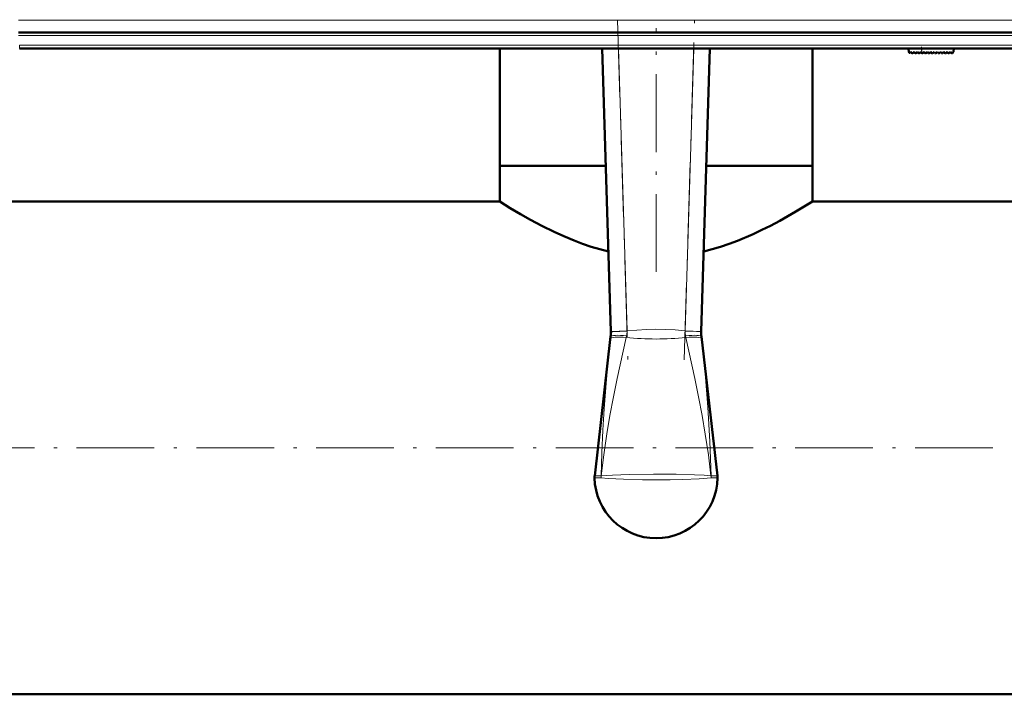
# Model space of a CAD drawing. Extents: x -1358 to 1757, y -1691 to 755.
# Tile 2 of 100: x -121 to 31, y -1687 to -1583. Entities that reach past the tile are written whole.
import ezdxf

# ---------------------------------------------------------------- set-up
doc = ezdxf.new("R2010")
doc.units = 0
doc.linetypes.add('DASHDOT', pattern=[18.5, 12, -3, 0.5, -3])

msp = doc.modelspace()

# ---------------------------------------------------------------- linework, layer by layer
at = {"color": 7, "lineweight": 18}
for p, q in [((75.25, -1582.92), (-121.67, -1582.92)), ((75.25, -1585.29), (-121.67, -1585.29)), ((-121.5, -1586.79), (-121.5, -1587.29)), ((75.08, -1586.79), (-121.5, -1586.79)), ((-29.03, -1587.29), (-27.69, -1630.89)), ((-18.72, -1630.89), (-17.39, -1587.29)), ((17.86, -1588.02), (17.8, -1587.29)), ((-30.26, -1632.1), (-30.22, -1631.75)), ((-27.69, -1630.89), (-30.19, -1630.97)), ((-27.78, -1631.65), (-27.83, -1631.89)), ((-27.69, -1630.89), (-27.7, -1630.94)), ((-18.72, -1630.94), (-18.72, -1630.89)), ((-18.72, -1630.89), (-16.22, -1630.97)), ((-18.59, -1631.89), (-18.64, -1631.65)), ((-16.2, -1631.75), (-16.16, -1632.1)), ((-31.69, -1653.27), (-31.68, -1653.27)), ((-14.73, -1653.27), (-14.73, -1653.27))]:
    msp.add_line(p, q, dxfattribs=at)
at = {"color": 7, "linetype": 'DASHDOT', "lineweight": 18}
for p, q in [((-29.16, -1582.83), (-27.56, -1635.34)), ((-18.86, -1635.34), (-17.26, -1582.83)), ((-23.21, -1621.77), (-23.21, -1584.15)), ((94.95, -1585.29), (-141.36, -1585.29)), ((94.74, -1586.79), (-141.15, -1586.79)), ((472.79, -1648.95), (-199.21, -1648.95))]:
    msp.add_line(p, q, dxfattribs=at)
at = {"color": 7, "lineweight": 50}
for p, q in [((75.25, -1584.79), (-121.67, -1584.79)), ((75.08, -1587.29), (-121.5, -1587.29)), ((-47.36, -1605.4), (-47.36, -1587.29)), ((-30.19, -1630.97), (-31.53, -1587.29)), ((-14.89, -1587.29), (-16.22, -1630.97)), ((0.94, -1605.4), (0.94, -1587.29)), ((15.79, -1587.29), (15.84, -1587.87)), ((22.79, -1587.29), (22.75, -1587.79)), ((16.01, -1587.93), (16.16, -1587.79)), ((16.16, -1587.79), (16.3, -1587.99)), ((16.46, -1588), (16.67, -1587.79)), ((16.67, -1587.79), (16.81, -1587.99)), ((16.97, -1588), (17.18, -1587.79)), ((17.18, -1587.79), (17.32, -1587.99)), ((17.48, -1588), (17.69, -1587.79)), ((17.69, -1587.79), (17.83, -1587.99)), ((18.2, -1587.79), (17.99, -1588)), ((18.34, -1587.99), (18.2, -1587.79)), ((18.71, -1587.79), (18.5, -1588)), ((18.85, -1587.99), (18.71, -1587.79)), ((19.22, -1587.79), (19.01, -1588)), ((19.36, -1587.99), (19.22, -1587.79)), ((19.73, -1587.79), (19.52, -1588)), ((19.87, -1587.99), (19.73, -1587.79)), ((20.24, -1587.79), (20.03, -1588)), ((20.38, -1587.99), (20.24, -1587.79)), ((20.75, -1587.79), (20.54, -1588)), ((20.89, -1587.99), (20.75, -1587.79)), ((21.26, -1587.79), (21.05, -1588)), ((21.4, -1587.99), (21.26, -1587.79)), ((21.77, -1587.79), (21.56, -1588)), ((21.91, -1587.99), (21.77, -1587.79)), ((22.28, -1587.79), (22.07, -1588)), ((22.42, -1587.98), (22.28, -1587.79)), ((22.75, -1587.79), (22.58, -1587.99)), ((-41.92, -1605.4), (-47.36, -1605.4)), ((-30.97, -1605.4), (-47.36, -1605.4)), ((-47.36, -1610.9), (-47.36, -1605.4)), ((-30.97, -1605.4), (-41.92, -1605.4)), ((0.94, -1605.4), (-15.44, -1605.4)), ((0.94, -1605.4), (-15.44, -1605.4)), ((0.94, -1610.9), (0.94, -1605.4)), ((-47.36, -1610.9), (-143.21, -1610.9)), ((123.34, -1610.9), (0.94, -1610.9)), ((-32.69, -1653.25), (-30.22, -1631.76)), ((-30.22, -1631.75), (-30.22, -1631.76)), ((-30.19, -1631.04), (-30.19, -1630.97)), ((-16.22, -1630.97), (-16.23, -1631.04)), ((-16.2, -1631.76), (-16.2, -1631.75)), ((-13.73, -1653.24), (-16.2, -1631.76)), ((416.79, -1687), (-143.21, -1687))]:
    msp.add_line(p, q, dxfattribs=at)
at = {"color": 7, "linetype": 'DASHDOT', "lineweight": 18, "ltscale": 0.028003}
msp.add_line((17.87, -1588.13), (17.78, -1587.02), dxfattribs=at)
at = {"color": 7, "lineweight": 50}
for points in [[(-30.57, -1618.64), (-31.91, -1618.28), (-33.22, -1617.89), (-34.56, -1617.43), (-35.85, -1616.94), (-37.45, -1616.28), (-38.97, -1615.59), (-40.87, -1614.65), (-42.6, -1613.73), (-44.12, -1612.87), (-45.72, -1611.92), (-47.36, -1610.9)], [(0.94, -1610.9), (-1.61, -1612.46), (-4.09, -1613.88), (-5.55, -1614.65), (-6.85, -1615.3), (-8.23, -1615.95), (-10.62, -1616.96), (-11.91, -1617.45), (-13.25, -1617.9), (-14.53, -1618.29), (-15.85, -1618.64)]]:
    msp.add_lwpolyline(points, dxfattribs=at)
at = {"color": 7, "lineweight": 18}
for points in [[(-30.19, -1631.04), (-30.19, -1631.04), (-30.19, -1631.04), (-30.16, -1631.04), (-29.86, -1631.02), (-27.7, -1630.94)], [(-27.69, -1630.89), (-26.19, -1630.75), (-24.67, -1630.65), (-23.24, -1630.62), (-21.81, -1630.65), (-20.27, -1630.74), (-18.72, -1630.89)], [(-18.72, -1630.94), (-16.95, -1631), (-16.25, -1631.04), (-16.23, -1631.04), (-16.23, -1631.04)], [(-31.7, -1653.27), (-31.57, -1649.73), (-31.41, -1646.19), (-31.21, -1642.9), (-30.97, -1639.62), (-30.64, -1635.85), (-30.26, -1632.1)], [(-27.83, -1631.89), (-29.2, -1638.23), (-29.78, -1641.07), (-30.33, -1643.93), (-30.82, -1646.8), (-31.29, -1650.03), (-31.68, -1653.27)], [(-14.73, -1653.27), (-15.12, -1650.03), (-15.6, -1646.81), (-16.09, -1643.94), (-16.63, -1641.08), (-17.21, -1638.24), (-18.59, -1631.89)], [(-16.16, -1632.1), (-15.63, -1637.36), (-15.22, -1642.64), (-14.92, -1647.95), (-14.72, -1653.27)], [(-31.69, -1653.27), (-29.94, -1653.14), (-27.35, -1653.04), (-23.62, -1653), (-23.21, -1653)], [(-23.21, -1653), (-20.11, -1653.02), (-17.26, -1653.1), (-15.76, -1653.18), (-14.73, -1653.27)], [(-31.7, -1653.55), (-32.68, -1653.58), (-32.7, -1653.58), (-32.71, -1653.58), (-32.71, -1653.58)], [(-32.69, -1653.25), (-32.69, -1653.24), (-32.68, -1653.24), (-32.57, -1653.24), (-31.7, -1653.27)], [(-23.21, -1653.89), (-25.3, -1653.87), (-28.23, -1653.8), (-30.62, -1653.66), (-31.7, -1653.55)], [(-14.72, -1653.55), (-16.53, -1653.71), (-19.05, -1653.83), (-21.01, -1653.87), (-23.21, -1653.89)], [(-14.72, -1653.27), (-13.76, -1653.24), (-13.73, -1653.24), (-13.73, -1653.24), (-13.73, -1653.24)], [(-13.71, -1653.58), (-13.71, -1653.58), (-13.72, -1653.58), (-13.83, -1653.58), (-14.72, -1653.55)]]:
    msp.add_lwpolyline(points, dxfattribs=at)
at = {"color": 7, "lineweight": 50}
for centre, radius, start, end in [((15.94, -1587.86), 0.1, 185, 315), ((16.38, -1587.93), 0.1, 215, 315), ((16.89, -1587.93), 0.1, 215, 315), ((17.4, -1587.93), 0.1, 215, 315), ((17.91, -1587.93), 0.1, 215, 315), ((18.42, -1587.93), 0.1, 215, 315), ((18.93, -1587.93), 0.1, 215, 315), ((19.44, -1587.93), 0.1, 215, 315), ((19.95, -1587.93), 0.1, 215, 315), ((20.47, -1587.93), 0.1, 215, 315), ((20.98, -1587.93), 0.1, 215, 315), ((21.49, -1587.93), 0.1, 215, 315), ((22, -1587.93), 0.1, 215, 315), ((22.5, -1587.92), 0.1, 215, 319.585), ((-35.23, -1631.2), 5.04, 353.717, 1.7402), ((-11.19, -1631.2), 5.04, 178.2598, 186.283), ((-30.18, -1653.53), 2.53, 173.4796, 181.0425), ((-23.21, -1653.4), 9.5, 181.0875, 269.9999), ((-23.21, -1653.4), 9.5, 270, 358.9168), ((-16.21, -1653.53), 2.5, 358.92, 6.5602)]:
    msp.add_arc(centre, radius, start, end, dxfattribs=at)
at = {"color": 7, "lineweight": 18}
for centre, radius, start, end in [((-31.14, -1630.91), 3.45, 347.5497, 359.4352), ((-15.27, -1630.91), 3.45, 180.5645, 192.4507), ((-23.21, -1588.75), 43.39, 263.889, 276.111), ((-28.91, -1653.58), 2.8, 173.4602, 179.3066), ((-28.91, -1653.49), 2.79, 175.505, 181.3275), ((-17.51, -1653.58), 2.8, 0.6934, 6.5398), ((-17.5, -1653.49), 2.79, 358.6725, 4.495)]:
    msp.add_arc(centre, radius, start, end, dxfattribs=at)
for centre, major_axis, ratio, start_param, end_param in [((-27.77, -1632.38), (2.49, -0.27), 0.191483, 1.613924, 3.135389), ((-27.73, -1632.02), (2.48, -0.27), 0.146033, 1.603676, 3.138652), ((-18.68, -1632.02), (2.48, 0.27), 0.146033, 0.00294, 1.537917), ((-18.65, -1632.38), (2.49, 0.27), 0.191483, 0.006204, 1.527669)]:
    msp.add_ellipse(centre, major_axis=major_axis, ratio=ratio, start_param=start_param, end_param=end_param, dxfattribs=at)

doc.saveas('drawing.dxf')
